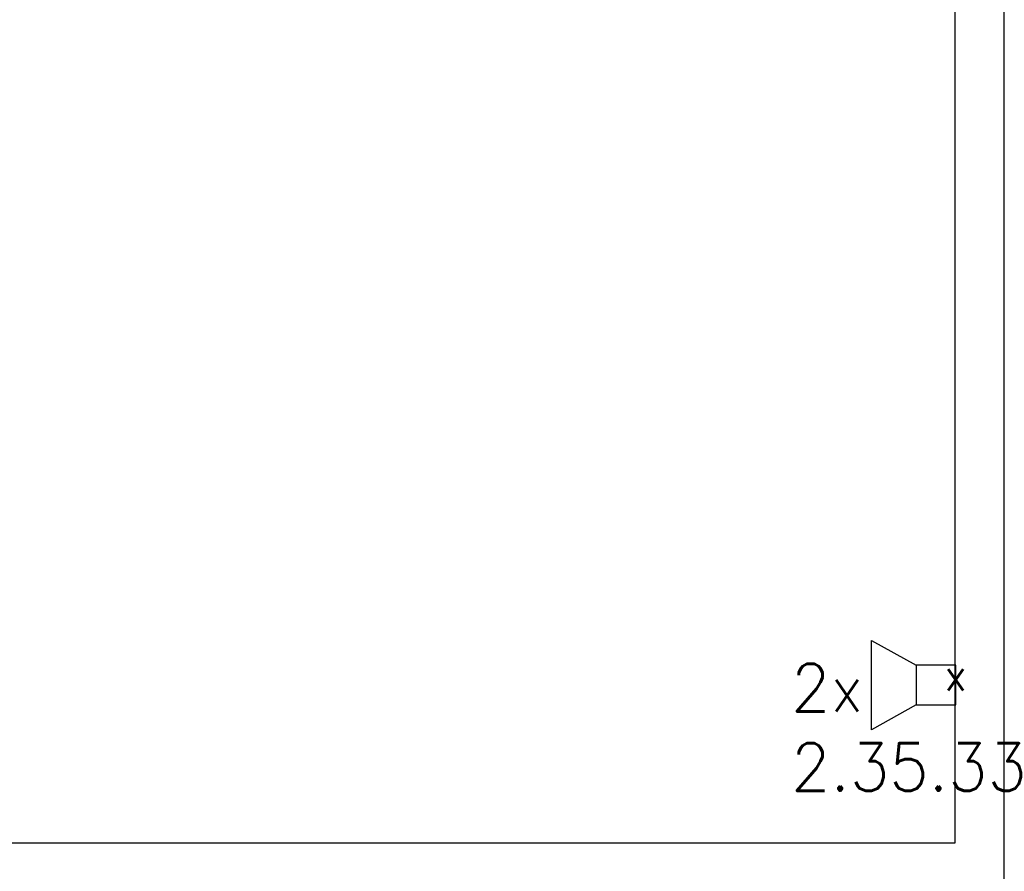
# Model space of a CAD drawing. Header units: millimetres. Extents: x -4577 to 1032787, y -66234 to 201209.
# Tile 38 of 256: x 15022 to 17505, y -36623 to -34474. Entities that reach past the tile are written whole.
import ezdxf
from ezdxf.enums import TextEntityAlignment as Align

# ---------------------------------------------------------------- set-up
doc = ezdxf.new("R2010")
doc.units = ezdxf.units.MM
doc.linetypes.add('510_5_2OG_ELT_1004$0$11-07-22_DS_2OG$0$AUSGEZOGEN', pattern=[0])
doc.layers.add('510_5_2OG_ELT_1004$0$11-07-22_DS_2OG$0$Mieterausbau', color=8, linetype='510_5_2OG_ELT_1004$0$11-07-22_DS_2OG$0$AUSGEZOGEN')
doc.layers.add('510_5_2OG_ELT_1004$0$E__FM_SP_3W', color=143, linetype='Continuous')
doc.layers.add('510_5_2OG_ELT_1004$0$E__SYM3DPOS', color=2, linetype='Continuous', plot=False)
doc.styles.add('510_5_2OG_ELT_1004$0$Standard', font='simplex.shx')

# ---------------------------------------------------------------- blocks, each defined once
blk = doc.blocks.new('510_5_2OG_ELT_1004$0$I021')
for p, q in [((0.1, 0.05), (0.2125, 0.1125)), ((0.2125, 0.1125), (0.2125, -0.1125)), ((0.1, 0.05), (0, 0.05)), ((0, 0.05), (0, -0.05)), ((0.1, -0.05), (0.1, 0.05)), ((0, -0.05), (0.1, -0.05)), ((0.2125, -0.1125), (0.1, -0.05))]:
    blk.add_line(p, q)
blk = doc.blocks.new('510_5_2OG_ELT_1004')
at = {"layer": '510_5_2OG_ELT_1004$0$11-07-22_DS_2OG$0$Mieterausbau', "linetype": '510_5_2OG_ELT_1004$0$11-07-22_DS_2OG$0$AUSGEZOGEN'}
for p, q in [((17380, -34396.9), (17380, -36551.9)), ((17505, -38831.9), (17505, -34396.9)), ((17380, -36551.9), (12180, -36551.9))]:
    blk.add_line(p, q, dxfattribs=at)
at = {"layer": '510_5_2OG_ELT_1004$0$E__FM_SP_3W', "linetype": 'Continuous', "lineweight": 25}
ref = blk.add_blockref('510_5_2OG_ELT_1004$0$I021', (17382.4, -36152.9), dxfattribs=dict(at, xscale=1000, yscale=1000, zscale=1000, rotation=180))
ref.add_attrib('EC_3DPOS', 'x', dxfattribs={"layer": '510_5_2OG_ELT_1004$0$E__SYM3DPOS', "linetype": 'Continuous', "lineweight": 0, "height": 80, "rotation": 180, "style": '510_5_2OG_ELT_1004$0$Standard'}).set_placement((17382.4, -36152.9), align=Align.MIDDLE)
at = {"layer": '510_5_2OG_ELT_1004$0$E__FM_SP_3W', "linetype": 'Continuous', "lineweight": 25, "insert": (16966.7, -36099.4), "char_height": 120, "width": 2427.901, "attachment_point": 1, "style": '510_5_2OG_ELT_1004$0$Standard'}
blk.add_mtext('2x \\P2.35.33', dxfattribs=at)

msp = doc.modelspace()

# ---------------------------------------------------------------- block references
msp.add_blockref('510_5_2OG_ELT_1004', (0, -0.1))

doc.saveas('drawing.dxf')
